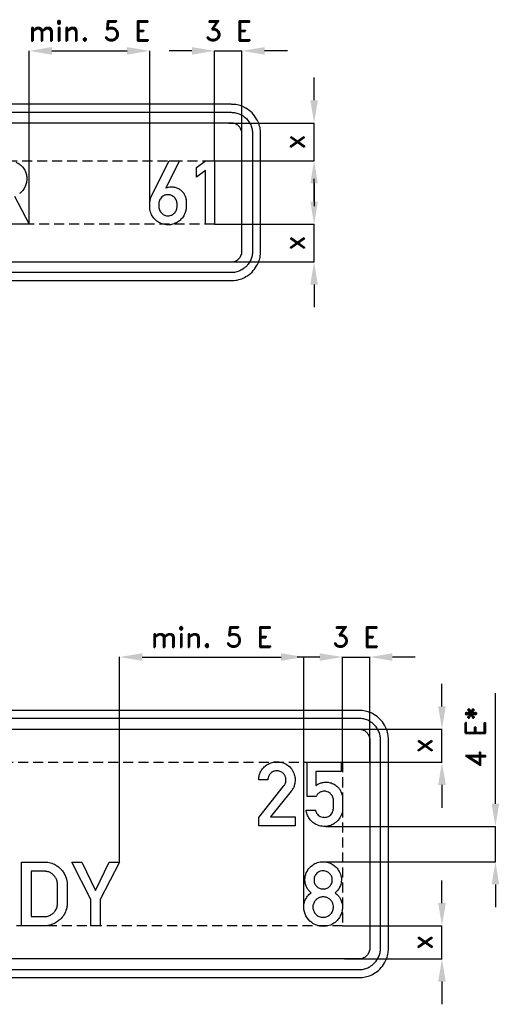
# Model space of a CAD drawing. Header units: millimetres. Extents: x 0 to 9438, y -50 to 1860.
# Tile 2 of 4: x 1110 to 2018, y -50 to 1793. Entities that reach past the tile are written whole.
import ezdxf

# ---------------------------------------------------------------- set-up
doc = ezdxf.new("R2010")
doc.units = ezdxf.units.MM
doc.header["$LTSCALE"] = 5
doc.linetypes.add('ČÁRKOVANÁX2', pattern=[1.5, 1, -0.5])
doc.layers.add('Kóty', color=2, linetype='Continuous')
doc.layers.add('Značka', color=7, linetype='Continuous')
doc.styles.get("Standard").update_dxf_attribs({"font": 'romand.shx', "height": 37.5})
doc.dimstyles.get("Standard").update_dxf_attribs({"dimtxt": 37.5, "dimasz": 42.5, "dimexe": 0.18, "dimexo": 0.0625, "dimgap": 18.75, "dimtad": 1, "dimdec": 0, "dimzin": 0, "dimdsep": 46, "dimtxsty": 'Standard', "dimcen": 0.09, "dimadec": 0, "dimazin": 0, "dimtfac": 1, "dimtdec": 0, "dimtofl": 0, "dimtmove": 0, "dimatfit": 3, "dimfxl": 1, "dimtolj": 1, "dimtzin": 0, "dimarcsym": 0})

# ---------------------------------------------------------------- blocks, each defined once
blk = doc.blocks.new('*D0')
at = {"layer": 'Defpoints', "color": 0, "transparency": 16777216}
for p in [(1714, 97), (1717.4, 35), (1900, 35)]:
    blk.add_point(p, dxfattribs=at)
at = {"layer": 'Kóty', "color": 0, "lineweight": -2, "transparency": 16777216}
for p, q in [((1900, 139.5), (1900, 182)), ((1714.1, 97), (1900.2, 97)), ((1717.5, 35), (1900.2, 35)), ((1900, -7.5), (1900, -50))]:
    blk.add_line(p, q, dxfattribs=at)
at = {"layer": 'Kóty', "color": 0, "transparency": 16777216}
for points in [[(1892.9, 139.5), (1907.1, 139.5), (1900, 97)], [(1892.9, -7.5), (1907.1, -7.5), (1900, 35)]]:
    blk.add_solid(points, dxfattribs=at)
at = {"layer": 'Kóty', "color": 0, "transparency": 16777216, "insert": (1862.5, 66), "char_height": 37.5, "attachment_point": 5, "rotation": 90}
blk.add_mtext('\\A1;x', dxfattribs=at)
blk = doc.blocks.new('*D1')
at = {"layer": 'Defpoints', "color": 0, "transparency": 16777216}
for p in [(1730.6, 465), (1900, 465), (1714, 403)]:
    blk.add_point(p, dxfattribs=at)
at = {"layer": 'Kóty', "color": 0, "lineweight": -2, "transparency": 16777216}
for p, q in [((1900, 507.5), (1900, 550)), ((1730.7, 465), (1900.2, 465)), ((1714.1, 403), (1900.2, 403)), ((1900, 360.5), (1900, 318))]:
    blk.add_line(p, q, dxfattribs=at)
at = {"layer": 'Kóty', "color": 0, "transparency": 16777216}
for points in [[(1892.9, 507.5), (1907.1, 507.5), (1900, 465)], [(1892.9, 360.5), (1907.1, 360.5), (1900, 403)]]:
    blk.add_solid(points, dxfattribs=at)
at = {"layer": 'Kóty', "color": 0, "transparency": 16777216, "insert": (1862.5, 434), "char_height": 37.5, "attachment_point": 5, "rotation": 90}
blk.add_mtext('\\A1;x', dxfattribs=at)
blk = doc.blocks.new('*D2')
at = {"layer": 'Defpoints', "color": 0, "transparency": 16777216}
for p in [(1682.6, 282.9), (2000, 282.9), (1681.4, 216.8)]:
    blk.add_point(p, dxfattribs=at)
at = {"layer": 'Kóty', "color": 0, "lineweight": -2, "transparency": 16777216}
for p, q in [((2000, 325.4), (2000, 532.2)), ((1682.6, 282.9), (2000.2, 282.9)), ((1681.5, 216.8), (2000.2, 216.8)), ((2000, 174.3), (2000, 131.8))]:
    blk.add_line(p, q, dxfattribs=at)
at = {"layer": 'Kóty', "color": 0, "transparency": 16777216}
for points in [[(1992.9, 325.4), (2007.1, 325.4), (2000, 282.9)], [(1992.9, 174.3), (2007.1, 174.3), (2000, 216.8)]]:
    blk.add_solid(points, dxfattribs=at)
at = {"layer": 'Kóty', "color": 0, "transparency": 16777216, "insert": (1962.5, 450.1), "char_height": 37.5, "attachment_point": 5, "rotation": 90}
blk.add_mtext('\\A1;4 E*', dxfattribs=at)
blk = doc.blocks.new('*D3')
at = {"layer": 'Defpoints', "color": 0, "transparency": 16777216}
for p in [(1501.2, 1599.6), (1660.9, 1599.6), (1474.9, 1529.1)]:
    blk.add_point(p, dxfattribs=at)
at = {"layer": 'Kóty', "color": 0, "lineweight": -2, "transparency": 16777216}
for p, q in [((1660.9, 1642.1), (1660.9, 1684.6)), ((1501.3, 1599.6), (1661, 1599.6)), ((1474.9, 1529.1), (1661, 1529.1)), ((1660.9, 1486.6), (1660.9, 1444.1))]:
    blk.add_line(p, q, dxfattribs=at)
at = {"layer": 'Kóty', "color": 0, "transparency": 16777216}
for points in [[(1653.8, 1642.1), (1668, 1642.1), (1660.9, 1599.6)], [(1653.8, 1486.6), (1668, 1486.6), (1660.9, 1529.1)]]:
    blk.add_solid(points, dxfattribs=at)
at = {"layer": 'Kóty', "color": 0, "transparency": 16777216, "insert": (1623.4, 1564.3), "char_height": 37.5, "attachment_point": 5, "rotation": 90}
blk.add_mtext('\\A1;x', dxfattribs=at)
blk = doc.blocks.new('*D4')
at = {"layer": 'Defpoints', "color": 0, "transparency": 16777216}
for p in [(1474.9, 1410.1), (1449.1, 1339.6), (1660.9, 1339.6)]:
    blk.add_point(p, dxfattribs=at)
at = {"layer": 'Kóty', "color": 0, "lineweight": -2, "transparency": 16777216}
for p, q in [((1660.9, 1452.6), (1660.9, 1495.1)), ((1474.9, 1410.1), (1661, 1410.1)), ((1449.2, 1339.6), (1661, 1339.6)), ((1660.9, 1297.1), (1660.9, 1254.6))]:
    blk.add_line(p, q, dxfattribs=at)
at = {"layer": 'Kóty', "color": 0, "transparency": 16777216}
for points in [[(1653.8, 1452.6), (1668, 1452.6), (1660.9, 1410.1)], [(1653.8, 1297.1), (1668, 1297.1), (1660.9, 1339.6)]]:
    blk.add_solid(points, dxfattribs=at)
at = {"layer": 'Kóty', "color": 0, "transparency": 16777216, "insert": (1623.4, 1374.8), "char_height": 37.5, "attachment_point": 5, "rotation": 90}
blk.add_mtext('\\A1;x', dxfattribs=at)

msp = doc.modelspace()

# ---------------------------------------------------------------- linework, layer by layer
at = {"layer": 'Kóty'}
for p, q in [((1128.1, 1410.2), (1128.1, 1734.8)), ((1170.6, 1734.6), (1311.1, 1734.6)), ((1353.6, 1442.3), (1353.6, 1734.8)), ((1432.4, 1734.6), (1389.9, 1734.6)), ((1474.9, 1529.2), (1474.9, 1734.8)), ((1525.9, 1529.2), (1525.9, 1734.8)), ((1610.9, 1734.6), (1568.4, 1734.6)), ((1297, 216.1), (1297, 600.2)), ((1339.5, 600), (1599.1, 600)), ((1671.5, 600), (1629, 600)), ((1641.6, 132.9), (1641.6, 600.2)), ((1714, 403.1), (1714, 600.2)), ((1765, 403.1), (1765, 600.2)), ((1850, 600), (1807.5, 600))]:
    msp.add_line(p, q, dxfattribs=at)
for points in [[(1474.9, 1734.6), (1525.9, 1734.6)], [(1660.9, 1529.1), (1660.9, 1599.6)], [(1660.9, 1339.6), (1660.8, 1410)], [(1714, 600), (1765, 600)], [(1900, 403.1), (1900, 465)], [(2000, 216.8), (2000, 282.9)], [(1900, 35), (1900, 97)]]:
    msp.add_lwpolyline(points, dxfattribs=at)
for points in [[(1170.6, 1741.7), (1170.6, 1727.5), (1128.1, 1734.6)], [(1311.1, 1741.7), (1311.1, 1727.5), (1353.6, 1734.6)], [(1432.4, 1741.7), (1432.4, 1727.5), (1474.9, 1734.6)], [(1568.4, 1741.7), (1568.4, 1727.5), (1525.9, 1734.6)], [(1339.5, 607.1), (1339.5, 592.9), (1297, 600)], [(1599.1, 607.1), (1599.1, 592.9), (1641.6, 600)], [(1671.5, 607.1), (1671.5, 592.9), (1714, 600)], [(1807.5, 607.1), (1807.5, 592.9), (1765, 600)]]:
    msp.add_solid(points, dxfattribs=at)
at = {"layer": 'Značka', "color": 5}
for points in [[(315.9, 1304.6), (1505.9, 1304.6, 0.003566), (1508.7, 1304.7, 0.010734), (1511.6, 1304.9, 0.055714), (1522.9, 1307.2, 0.056164), (1533.4, 1312, 0.069681), (1544.8, 1320.6, 0.068355), (1553.5, 1332.1, 0.056425), (1558.3, 1342.6, 0.061123), (1560.6, 1353.8), (1560.8, 1356.7), (1560.9, 1359.6), (1560.9, 1579.6), (1560.8, 1582.5), (1560.6, 1585.3, 0.055715), (1558.3, 1596.6, 0.056154), (1553.5, 1607.1, 0.069698), (1544.8, 1618.5, 0.068354), (1533.4, 1627.2, 0.056435), (1522.9, 1632.1, 0.061132), (1511.6, 1634.3, 0.012223), (1508.7, 1634.5, 0.004076), (1505.9, 1634.6), (1075.9, 1634.6)], [(1067.8, 1619.6), (1505.9, 1619.6, -0.003619), (1508, 1619.5, -0.01068), (1510, 1619.4, -0.055729), (1518.2, 1617.7, -0.056171), (1525.9, 1614.2, -0.0697), (1534.2, 1607.9, -0.068346), (1540.5, 1599.6, -0.056415), (1544, 1592, -0.061129), (1545.6, 1583.8), (1545.8, 1581.7), (1545.9, 1579.6), (1545.9, 1359.6), (1545.8, 1357.5), (1545.6, 1355.4, -0.055728), (1544, 1347.2, -0.056155), (1540.5, 1339.6, -0.069682), (1534.2, 1331.3, -0.068355), (1525.9, 1325, -0.056435), (1518.2, 1321.4, -0.061124), (1510, 1319.8, -0.012167), (1508, 1319.7, -0.004058), (1505.9, 1319.6), (315.9, 1319.6)], [(605.9, 1339.6), (1505.9, 1339.6, 0.0035), (1506.9, 1339.6, 0.010684), (1508, 1339.7, 0.055701), (1512, 1340.5, 0.056189), (1515.9, 1342.3, 0.069715), (1520, 1345.4, 0.068373), (1523.2, 1349.6, 0.056415), (1524.9, 1353.4, 0.061143), (1525.8, 1357.5), (1525.8, 1358.5), (1525.9, 1359.6), (1525.9, 1579.6), (1525.8, 1580.6), (1525.8, 1581.7, 0.055701), (1524.9, 1585.8, 0.056165), (1523.2, 1589.6, 0.069696), (1520, 1593.8, 0.068379), (1515.9, 1596.9, 0.056417), (1512, 1598.7, 0.061084), (1508, 1599.5, 0.012146), (1506.9, 1599.6, 0.004087), (1505.9, 1599.6), (1081, 1599.6)], [(1103.4, 1526.3, -0.068749), (1111.3, 1521.6, -0.074119), (1117.6, 1514.8, -0.062841), (1121.4, 1508.1, -0.059657), (1123.4, 1500.6, -0.055147), (1123.8, 1493.4, -0.055178), (1122.6, 1486.3, -0.062318), (1119.6, 1478.7, -0.063031), (1114.8, 1472, -0.052742), (1109.8, 1467.5, -0.055196)], [(1409, 1529.1), (1383.5, 1478.2), (1385, 1478.7, -0.009099), (1386.5, 1479.1, -0.039147), (1391.1, 1480.1, -0.045951), (1395.8, 1480.2, -0.066119), (1402.3, 1479, -0.062036), (1408.4, 1476.2, -0.06447), (1413.8, 1472, -0.067457), (1418, 1466.6, -0.060661), (1420.5, 1461, -0.06298), (1421.6, 1455.1), (1421.7, 1454.4), (1421.7, 1453.7), (1421.7, 1442.2), (1421.7, 1441.4), (1421.6, 1440.6, -0.057589), (1420.6, 1433.9, -0.056105), (1418, 1427.6, -0.065547), (1413.4, 1420.8, -0.061136), (1407.3, 1415.4, -0.069323), (1399, 1411, -0.074497), (1389.9, 1409.1, -0.086611), (1379, 1410.1, -0.085327), (1369, 1414.6, -0.080116), (1361.3, 1421.5, -0.076171), (1356.1, 1430.4, -0.044496), (1354.3, 1435.5, -0.055015), (1353.6, 1440.8), (1353.6, 1441.5), (1353.6, 1442.3), (1353.6, 1450.2), (1353.7, 1450.9), (1353.8, 1451.5, -0.015237), (1354.1, 1454.2, -0.023903), (1354.7, 1456.9, -0.024157), (1355.4, 1459.3, -0.019843), (1356.4, 1461.7), (1356.7, 1462.5), (1357.1, 1463.3), (1389.8, 1529.1), (1409, 1529.1)], [(1370.6, 1449.3), (1370.6, 1442.2), (1370.7, 1441.6), (1370.8, 1441.1, 0.04612), (1371.7, 1437.1, 0.065944), (1373.6, 1433.5, 0.065639), (1375.9, 1430.6, 0.058905), (1378.9, 1428.4, 0.06724), (1383, 1426.6, 0.06938), (1387.4, 1426, 0.072196), (1392, 1426.6, 0.068732), (1396.4, 1428.4, 0.044881), (1398.8, 1430.1, 0.047755), (1400.8, 1432.2, 0.063443), (1403, 1435.4, 0.065639), (1404.2, 1439.1), (1404.5, 1440.7), (1404.7, 1442.2), (1404.7, 1449.1), (1404.6, 1450), (1404.5, 1450.8, 0.05129), (1403.7, 1454.2, 0.055573), (1402.2, 1457.3, 0.075007), (1399.2, 1460.9, 0.07239), (1395.4, 1463.5, 0.044093), (1392.8, 1464.6, 0.04369), (1390.1, 1465.2, 0.018422), (1388.9, 1465.3, 0.017825), (1387.7, 1465.3, 0.057587), (1383.8, 1464.9, 0.060841), (1380, 1463.6, 0.069279), (1376.4, 1461.2, 0.070566), (1373.5, 1457.9, 0.064042), (1371.7, 1454.3, 0.060748), (1370.7, 1450.4), (1370.7, 1449.8), (1370.6, 1449.3)], [(1077.9, 0), (1745, 0, 0.003574), (1747.9, 0.1, 0.010726), (1750.8, 0.3, 0.055712), (1762, 2.6, 0.056161), (1772.5, 7.4, 0.069686), (1784, 16, 0.068355), (1792.6, 27.5, 0.056427), (1797.5, 38, 0.061123), (1799.7, 49.3), (1799.9, 52.1), (1800, 55), (1800, 445), (1799.9, 447.9), (1799.7, 450.7, 0.055716), (1797.4, 462, 0.056154), (1792.6, 472.5, 0.069693), (1784, 483.9, 0.068344), (1772.5, 492.6, 0.05642), (1762, 497.5, 0.061127), (1750.8, 499.7, 0.012202), (1747.9, 499.9, 0.004074), (1745, 500), (1172.7, 500), (55, 500)], [(1077.9, 15), (1745, 15, 0.003581), (1747.1, 15.1, 0.010734), (1749.2, 15.2, 0.055718), (1757.4, 16.9, 0.056167), (1765, 20.4, 0.069687), (1773.3, 26.7, 0.068346), (1779.6, 35, 0.056415), (1783.2, 42.6, 0.061115), (1784.8, 50.8), (1784.9, 52.9), (1785, 55), (1785, 445), (1784.9, 447.1), (1784.8, 449.2, 0.055697), (1783.1, 457.4, 0.056168), (1779.6, 465, 0.069682), (1773.3, 473.3, 0.068355), (1765, 479.6, 0.056435), (1757.4, 483.2, 0.061124), (1749.2, 484.8, 0.012196), (1747.1, 484.9, 0.004085), (1745, 485), (1266.1, 485), (55, 485)], [(1266.1, 465), (1745, 465), (1746.1, 465, -0.010743), (1747.1, 464.9, -0.055701), (1751.2, 464.1, -0.056176), (1755, 462.3, -0.069668), (1759.2, 459.2, -0.068355), (1762.3, 455, -0.056415), (1764.1, 451.2, -0.061144), (1764.9, 447.1), (1765, 446), (1765, 445), (1765, 55), (1765, 54), (1764.9, 52.9, -0.055698), (1764.1, 48.8, -0.056169), (1762.3, 45, -0.069685), (1759.2, 40.8, -0.06835), (1755, 37.7, -0.056418), (1751.2, 35.9, -0.061122), (1747.1, 35.1, -0.012212), (1746.1, 35), (1745, 35), (1077.9, 35)], [(1557.4, 284), (1557.4, 299.9), (1603.9, 358.5), (1604.6, 359.3), (1605.3, 360.2, 0.082988), (1607.8, 365.5, 0.094393), (1608.3, 371.4, 0.092157), (1607.1, 376.6, 0.084022), (1604.1, 381.2, 0.098122), (1598.9, 385.3, 0.106048), (1592.5, 387, 0.106169), (1585.9, 386.2, 0.099953), (1580.2, 382.9, 0.083717), (1576.7, 378.7, 0.091671), (1574.8, 373.8), (1574.5, 371.9), (1574.3, 370.1), (1557.4, 370.1), (1557.4, 371.7), (1557.5, 373.3, -0.059443), (1558.9, 380.4, -0.058217), (1562, 387.1, -0.072147), (1567.6, 394.4, -0.07223), (1575.1, 399.8, -0.061482), (1582.3, 402.8, -0.059943), (1590, 403.9, -0.08306), (1601, 402.6, -0.087052), (1611, 397.8, -0.087772), (1619, 390.1, -0.087803), (1623.9, 380.2, -0.068495), (1625.4, 371.7, -0.06242), (1624.6, 363.1, -0.050707), (1622.8, 356.7, -0.061828), (1619.6, 351), (1618.9, 350.1), (1618.3, 349.2), (1579.6, 301), (1625.3, 301), (1625.3, 284), (1557.4, 284)], [(1663.3, 313.7), (1663.5, 312.9), (1663.7, 312.2, 0.061326), (1665.7, 307.8, 0.076076), (1668.7, 304.2, 0.081233), (1672.5, 301.6, 0.074022), (1677.1, 300.2, 0.102538), (1684.2, 300.4, 0.116979), (1690.5, 303.5, 0.072331), (1693.4, 306.5, 0.058817), (1695.5, 310.1, 0.043813), (1696.5, 313.1, 0.050817), (1697, 316.2), (1697, 317.1), (1697, 317.9), (1697, 332.3), (1696.9, 334), (1696.7, 335.7, 0.068342), (1695.4, 339.1, 0.054022), (1693.3, 342.2, 0.06925), (1689.7, 345.8, 0.08055), (1685.2, 348, 0.097814), (1679.3, 348.9, 0.091136), (1673.3, 347.4, 0.085483), (1668.6, 344.6, 0.103664), (1665.3, 340.3), (1665, 339.8), (1664.8, 339.2), (1648.1, 339.2), (1648.1, 403), (1711.8, 403), (1711.8, 386), (1664, 386), (1664, 359.3), (1666, 360.6), (1668, 361.8, -0.051729), (1673.6, 364.3, -0.052706), (1679.6, 365.6, -0.065797), (1687.2, 365.6, -0.065554), (1694.6, 363.6, -0.069378), (1701.7, 359.7, -0.071362), (1707.5, 354, -0.059639), (1711.1, 348.2, -0.053784), (1713.3, 341.6), (1713.8, 339), (1714, 336.3), (1714, 335.9), (1714, 335.6), (1714, 316.5), (1714, 315.6), (1714, 314.8, -0.045331), (1713.2, 309.3, -0.043685), (1711.5, 304.1, -0.080877), (1705.9, 294.9, -0.08453), (1697.7, 287.9, -0.069813), (1690, 284.3, -0.06678), (1681.5, 283, -0.084626), (1670.3, 284.3, -0.088727), (1660.2, 289.2, -0.074198), (1653.5, 295.5, -0.070964), (1648.8, 303.5, -0.035744), (1647.2, 307.7, -0.037157), (1646.3, 312.1), (1646.2, 312.9), (1646.1, 313.7), (1663.3, 313.7)], [(1113.9, 97), (1113.9, 216), (1158, 216, -0.002958), (1159.4, 216, -0.008853), (1160.8, 216, -0.074829), (1170.6, 214, -0.064097), (1179.5, 209.5, -0.052004), (1186.1, 204.3, -0.052232), (1191.5, 198, -0.046301), (1195.2, 191.4, -0.045146), (1197.8, 184.2), (1198.5, 181), (1199, 177.8), (1199.1, 177.1), (1199.1, 176.5), (1199.1, 137.7), (1199.1, 137.2), (1199.1, 136.7, -0.035131), (1198.7, 132.5, -0.02789), (1197.7, 128.4, -0.067001), (1193.1, 117.7, -0.074004), (1185.8, 108.8, -0.055393), (1179.1, 103.6, -0.049339), (1171.5, 99.8, -0.035147), (1165.9, 98, -0.041157), (1160.1, 97.1, -0.00618), (1159, 97.1), (1157.9, 97), (1113.9, 97)], [(1655.3, 158.9), (1653.6, 160.4), (1652.1, 161.9, -0.053041), (1648.1, 167, -0.056314), (1645.4, 172.9, -0.074003), (1643.7, 181.2, -0.069915), (1644.4, 189.7, -0.098185), (1649.3, 201.6, -0.100625), (1658.3, 210.7, -0.08045), (1667.1, 215.2, -0.075913), (1676.9, 216.8, -0.078228), (1687.3, 215.5, -0.081331), (1696.7, 211.1, -0.076773), (1703.9, 204.7, -0.074229), (1709, 196.4, -0.08692), (1711.9, 185.4, -0.097607), (1710.6, 174.1, -0.069318), (1707.5, 167, -0.065646), (1702.7, 161), (1701.5, 159.8), (1700.2, 158.7), (1702.3, 157), (1704.2, 155.3, -0.049548), (1708.2, 150.6, -0.049138), (1711.1, 145.3, -0.057994), (1713.4, 138.4, -0.057693), (1714, 131.1, -0.065977), (1712.8, 122.6, -0.06153), (1709.5, 114.7, -0.069173), (1703.8, 106.7, -0.073508), (1696, 100.7, -0.07628), (1686.6, 96.9, -0.072985), (1676.5, 96, -0.078097), (1665.9, 97.9, -0.080335), (1656.4, 103, -0.115018), (1645.6, 115.5, -0.124817), (1641.7, 131.3, -0.083779), (1642.9, 141.4, -0.083151), (1647.2, 150.4, -0.03822), (1650.2, 154.2, -0.030583), (1653.7, 157.6), (1654.5, 158.2), (1655.3, 158.9)], [(1132, 199), (1132, 114.1), (1156.6, 114.1), (1157.5, 114.1, 0.009068), (1158.3, 114.2, 0.064931), (1163.4, 115, 0.055474), (1168.1, 117.1, 0.06019), (1172.9, 120.5, 0.064207), (1176.8, 124.9, 0.046759), (1178.9, 128.6, 0.042304), (1180.3, 132.7), (1180.7, 134.6), (1181, 136.5), (1181, 137.1), (1181.1, 137.7), (1181.1, 175.7), (1181, 176.4), (1181, 177, 0.038443), (1180.3, 180.6, 0.037941), (1179, 184.1, 0.064356), (1175.9, 189.5, 0.066855), (1171.4, 194, 0.069134), (1166.1, 197.2, 0.078397), (1160.1, 198.8, 0.012499), (1158.9, 198.9), (1157.7, 199), (1132, 199)], [(1677.8, 199.8, 0.080311), (1672.5, 199, 0.085945), (1667.7, 196.5, 0.116248), (1662.7, 190.7, 0.119261), (1660.8, 183.3, 0.107884), (1661.8, 176.7, 0.106445), (1665.4, 171.1, 0.104993), (1670.9, 167.2, 0.100137), (1677.4, 165.9, 0.094744), (1683.6, 166.8, 0.098507), (1689, 169.9, 0.106665), (1693.2, 175.4, 0.10897), (1694.9, 182.1, 0.076139), (1694.5, 186.7, 0.070395), (1692.8, 190.9, 0.074729), (1689.7, 195, 0.078351), (1685.6, 198, 0.064603), (1681.9, 199.4, 0.06161), (1677.8, 199.8)], [(1677.9, 151.1, 0.045285), (1674.5, 150.8, 0.047539), (1671.1, 149.9, 0.072353), (1666.5, 147.4, 0.073219), (1662.7, 143.7, 0.090606), (1659.6, 137.9, 0.092298), (1658.7, 131.3, 0.096895), (1660.1, 124.6, 0.096614), (1664, 118.8, 0.105771), (1670.3, 114.4, 0.105691), (1677.8, 112.9, 0.101747), (1685.1, 114.2, 0.102483), (1691.2, 118.3, 0.096589), (1695.3, 123.9, 0.094941), (1697, 130.6, 0.080073), (1696.6, 136.3, 0.079502), (1694.4, 141.5, 0.085869), (1690.4, 146.5, 0.087524), (1685, 149.7, 0.0516), (1681.5, 150.8, 0.047118), (1677.9, 151.1)]]:
    msp.add_lwpolyline(points, format="xyb", dxfattribs=at)
at = {"layer": 'Značka', "color": 6, "linetype": 'ČÁRKOVANÁX2', "ltscale": 3.75}
for points in [[(636.9, 1410.1), (636.9, 1529.1), (1474.9, 1529.1), (1474.9, 1410.1), (636.9, 1410.1)], [(376, 97), (376, 403), (1714, 403), (1714, 97), (376, 97)]]:
    msp.add_lwpolyline(points, dxfattribs=at)
at = {"layer": 'Značka', "color": 5}
for points in [[(1457.9, 1410.1), (1457.9, 1511), (1441, 1498.3), (1441, 1516.4), (1458.1, 1529.1), (1474.9, 1529.1), (1474.9, 1410.1), (1457.9, 1410.1)], [(1100.8, 1462.9), (1128.1, 1410.1), (1106.7, 1410.1)], [(345, 465), (1266.1, 465)], [(1243.7, 97), (1243.7, 146), (1207.6, 216), (1226.7, 216), (1252.2, 162.9), (1277.7, 216), (1297, 216), (1260.7, 146), (1260.7, 97), (1243.7, 97)]]:
    msp.add_lwpolyline(points, dxfattribs=at)

# ---------------------------------------------------------------- texts
at = {"layer": 'Kóty', "char_height": 37.5, "attachment_point": 5}
for s, insert in [('\\A1;min. 5 E', (1240.9, 1772.1)), ('\\A1;3 E', (1500.8, 1772.1)), ('\\A1;min. 5 E', (1469.3, 637.5)), ('\\A1;3 E', (1739.1, 637.5))]:
    msp.add_mtext(s, dxfattribs=dict(at, insert=insert))

# ---------------------------------------------------------------- dimensions: what is measured, and where the dimension line sits
at = {"layer": 'Kóty'}
for base, p1, p2, text, picture, middle in [((1660.9, 1599.6), (1474.9, 1529.1), (1501.2, 1599.6), 'x', '*D3', (1623.4, 1564.3)), ((1660.9, 1339.6), (1474.9, 1410.1), (1449.1, 1339.6), 'x', '*D4', (1623.4, 1374.8)), ((1900, 465), (1714, 403), (1730.6, 465), 'x', '*D1', (1862.5, 434)), ((2000, 282.9), (1681.4, 216.8), (1682.6, 282.9), '4 E*', '*D2', (1962.5, 450.1)), ((1900, 35), (1714, 97), (1717.4, 35), 'x', '*D0', (1862.5, 66))]:
    dim = msp.add_linear_dim(base=base, p1=p1, p2=p2, angle=90, text=text, dimstyle='Standard', dxfattribs=at)
    dim.commit()
    dim.dimension.update_dxf_attribs({"geometry": picture, "text_midpoint": middle})

doc.saveas('drawing.dxf')
